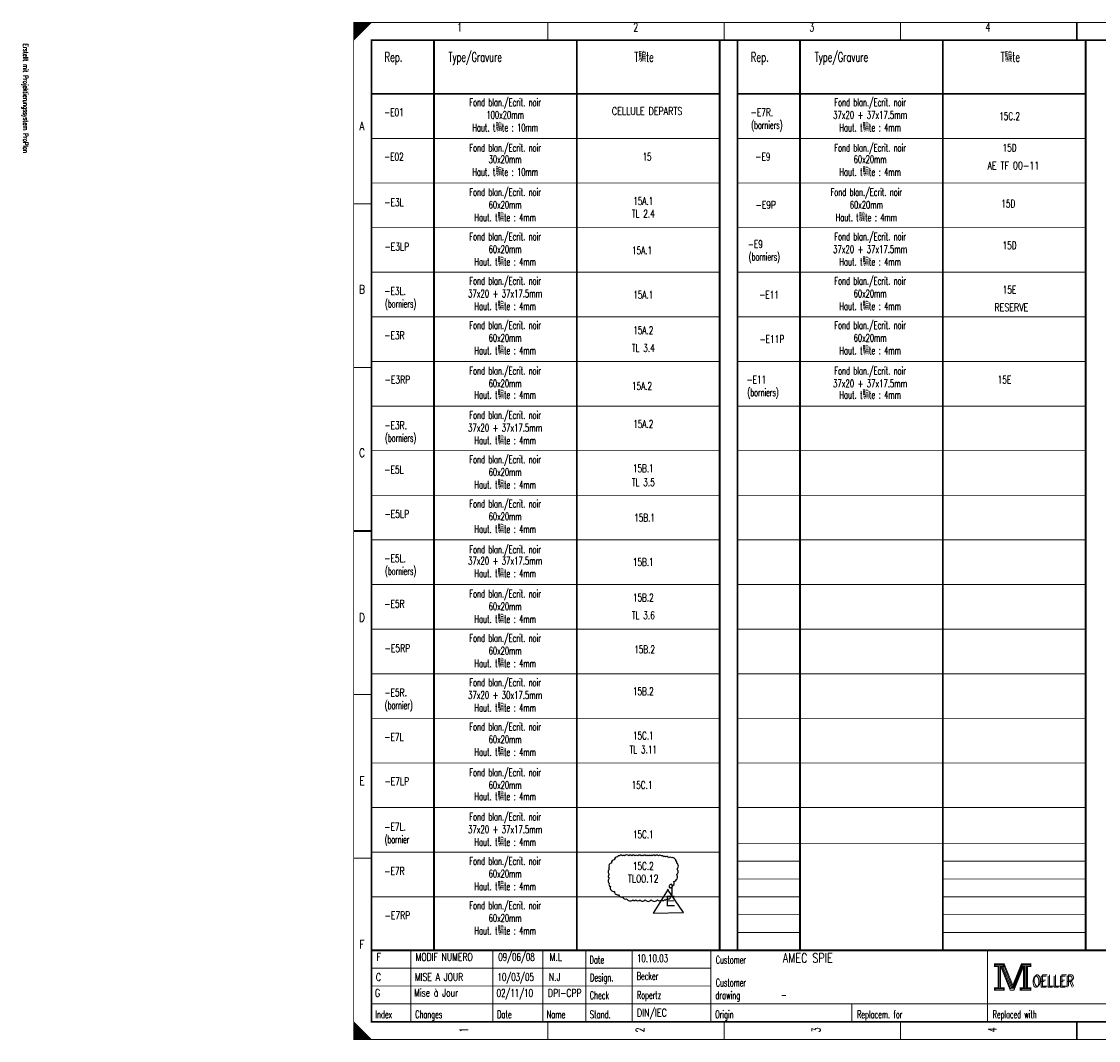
# Model space of a CAD drawing. Header units: centimetres. Extents: x 0 to 491, y -1040 to 69.
# Tile 50 of 181: x 91 to 121, y -680 to -651. Entities that reach past the tile are written whole.
import ezdxf
from ezdxf.enums import TextEntityAlignment as Align

# ---------------------------------------------------------------- set-up
doc = ezdxf.new("R2010")
doc.units = ezdxf.units.CM
doc.header["$MEASUREMENT"] = 0
doc.layers.get('0').update_dxf_attribs({"color": 9, "linetype": 'CONTINUOUS'})
doc.layers.add('TEXTE', color=3, linetype='CONTINUOUS')
doc.styles.get("Standard").update_dxf_attribs({"font": 'romans.shx', "bigfont": 'TXT.shx'})

msp = doc.modelspace()

# ---------------------------------------------------------------- linework, layer by layer
at = {"linetype": 'Continuous'}
for p, q in [((108.805, -675.781), (108.391, -676.455)), ((109.234, -676.44), (108.789, -675.781)), ((108.391, -676.455), (109.234, -676.44))]:
    msp.add_line(p, q, dxfattribs=at)
at = {"color": 0, "const_width": 0.025, "flags": 128}
for points in [[(100, -665.75), (100, -651.5), (140.5, -651.5), (140.5, -680), (100, -680), (100, -665.75)], [(100, -651.5), (100.5, -651.5), (100, -652), (100, -651.5)], [(100.025, -651.5), (100.025, -651.975), (100.05, -651.95), (100.05, -651.5), (100.075, -651.5), (100.075, -651.925), (100.1, -651.9), (100.1, -651.5), (100.125, -651.5), (100.125, -651.875), (100.15, -651.85), (100.15, -651.5), (100.175, -651.5), (100.175, -651.825), (100.2, -651.8)], [(100.2, -651.8), (100.2, -651.5), (100.225, -651.5), (100.225, -651.775), (100.25, -651.75), (100.25, -651.5), (100.275, -651.5), (100.275, -651.725), (100.3, -651.7), (100.3, -651.5), (100.325, -651.5), (100.325, -651.675), (100.35, -651.65), (100.35, -651.5), (100.375, -651.5)], [(100.375, -651.5), (100.375, -651.625), (100.4, -651.6), (100.4, -651.5), (100.425, -651.5), (100.425, -651.575), (100.45, -651.55), (100.45, -651.5), (100.475, -651.5), (100.475, -651.525)], [(117.95, -677.88), (117.95, -677.95), (118.05, -677.95), (118.05, -678.55), (117.95, -678.55), (117.95, -678.62), (118.22, -678.62), (118.22, -678.55), (118.12, -678.55), (118.12, -677.95), (118.22, -677.95), (118.22, -677.88), (117.95, -677.88)], [(118.07, -677.93), (118.07, -678.57), (118.1, -678.57), (118.1, -677.93)], [(118.12, -677.95), (118.39, -678.62), (118.49, -678.62), (118.76, -677.95)], [(118.18, -677.95), (118.42, -678.54), (118.46, -678.54)], [(118.22, -677.88), (118.46, -678.48), (118.7, -677.88)], [(118.22, -677.95), (118.44, -678.51), (118.47, -678.51)], [(118.46, -678.58), (118.49, -678.58), (118.74, -677.95)], [(118.46, -678.54), (118.48, -678.54), (118.72, -677.95)], [(118.76, -677.95), (118.76, -678.55), (118.66, -678.55), (118.66, -678.62), (118.71, -678.62)], [(118.7, -677.88), (118.7, -677.95), (118.8, -677.95), (118.8, -678.55), (118.7, -678.55), (118.7, -678.62), (118.97, -678.62), (118.97, -678.55), (118.87, -678.55), (118.87, -677.95), (118.97, -677.95), (118.97, -677.88), (118.7, -677.88)], [(118.78, -677.93), (118.78, -678.57), (118.83, -678.57), (118.83, -677.93), (118.85, -677.93), (118.85, -678.57)], [(100, -679.5), (100, -680), (100.5, -680), (100, -679.5), (100.025, -679.525), (100.025, -680), (100.05, -680), (100.05, -679.55), (100.075, -679.575), (100.075, -680), (100.1, -680), (100.1, -679.6), (100.125, -679.625), (100.125, -680), (100.15, -680)], [(100.15, -680), (100.15, -679.65), (100.175, -679.675), (100.175, -680), (100.2, -680), (100.2, -679.7), (100.225, -679.725), (100.225, -680), (100.25, -680), (100.25, -679.75), (100.275, -679.775), (100.275, -680), (100.3, -680), (100.3, -679.8), (100.325, -679.825)], [(100.325, -679.825), (100.325, -680), (100.35, -680), (100.35, -679.85), (100.375, -679.875), (100.375, -680), (100.4, -680), (100.4, -679.9), (100.425, -679.925), (100.425, -680), (100.45, -680), (100.45, -679.95), (100.475, -679.975)]]:
    msp.add_lwpolyline(points, dxfattribs=at)
at = {"color": 0, "flags": 128}
for points, const_width in [([(100, -651.5), (140.5, -651.5), (140.5, -680), (100, -680)], 0.025), ([(100.5, -652), (140, -652), (140, -679.5), (100.5, -679.5)], 0.05), ([(100.5, -652), (140, -652), (140, -679.5), (100.5, -679.5)], 0.025), ([(117.97, -677.9), (118.2, -677.9), (118.2, -677.93), (117.97, -677.93)], 0.025), ([(118.72, -677.9), (118.95, -677.9), (118.95, -677.93), (118.72, -677.93)], 0.025), ([(117.97, -678.57), (118.2, -678.57), (118.2, -678.6), (117.97, -678.6)], 0.025), ([(118.68, -678.57), (118.95, -678.57), (118.95, -678.6), (118.68, -678.6)], 0.025)]:
    msp.add_lwpolyline(points, close=True, dxfattribs=dict(at, const_width=const_width))
at = {"color": 0}
for points, const_width in [([(105.438, -651.5), (105.438, -652)], 0.025), ([(110.375, -651.5), (110.375, -652)], 0.025), ([(115.312, -651.5), (115.312, -652)], 0.025), ([(120.25, -652), (120.25, -651.5)], 0.05), ([(120.25, -651.5), (120.25, -652)], 0.025), ([(102.25, -652), (102.25, -677.5)], 0.05), ([(106.25, -652), (106.25, -677.5)], 0.05), ([(110.25, -652), (110.25, -677.5)], 0.05), ([(110.75, -652), (110.75, -677.5)], 0.05), ([(112.5, -652), (112.5, -677.5)], 0.05), ([(116.5, -652), (116.5, -677.5)], 0.05), ([(120.5, -652), (120.5, -677.5)], 0.05), ([(100.5, -653.5), (110.25, -653.5)], 0.05), ([(110.75, -653.5), (120.5, -653.5)], 0.05), ([(100.5, -654.75), (110.25, -654.75)], 0.025), ([(110.75, -654.75), (120.5, -654.75)], 0.025), ([(100.5, -656), (110.25, -656)], 0.025), ([(110.75, -656), (120.5, -656)], 0.025), ([(100, -656.583), (100.5, -656.583)], 0.025), ([(100.5, -657.25), (110.25, -657.25)], 0.025), ([(110.75, -657.25), (120.5, -657.25)], 0.025), ([(100.5, -658.5), (110.25, -658.5)], 0.025), ([(110.75, -658.5), (120.5, -658.5)], 0.025), ([(100.5, -659.75), (110.25, -659.75)], 0.025), ([(110.75, -659.75), (120.5, -659.75)], 0.025), ([(100.5, -661), (110.25, -661)], 0.025), ([(110.75, -661), (120.5, -661)], 0.025), ([(100, -661.167), (100.5, -661.167)], 0.025), ([(100.5, -662.25), (110.25, -662.25)], 0.025), ([(110.75, -662.25), (120.5, -662.25)], 0.025), ([(100.5, -663.5), (110.25, -663.5)], 0.025), ([(110.75, -663.5), (120.5, -663.5)], 0.025), ([(100.5, -664.75), (110.25, -664.75)], 0.025), ([(110.75, -664.75), (120.5, -664.75)], 0.025), ([(100.5, -665.75), (100, -665.75)], 0.05), ([(100, -665.75), (100.5, -665.75)], 0.025), ([(100.5, -666), (110.25, -666)], 0.025), ([(110.75, -666), (120.5, -666)], 0.025), ([(100.5, -667.25), (110.25, -667.25)], 0.025), ([(110.75, -667.25), (120.5, -667.25)], 0.025), ([(100.5, -668.5), (110.25, -668.5)], 0.025), ([(110.75, -668.5), (120.5, -668.5)], 0.025), ([(100.5, -669.75), (110.25, -669.75)], 0.025), ([(110.75, -669.75), (120.5, -669.75)], 0.025), ([(100, -670.333), (100.5, -670.333)], 0.025), ([(100.5, -671), (110.25, -671)], 0.025), ([(110.75, -671), (120.5, -671)], 0.025), ([(100.5, -672.25), (110.25, -672.25)], 0.025), ([(110.75, -672.25), (120.5, -672.25)], 0.025), ([(110.75, -672.25), (112.5, -672.25)], 0.025), ([(116.5, -672.25), (120.5, -672.25)], 0.025), ([(100.5, -673.5), (110.25, -673.5)], 0.025), ([(110.75, -673.5), (120.5, -673.5)], 0.025), ([(110.75, -674.5), (120.5, -674.5)], 0.025), ([(100, -674.917), (100.5, -674.917)], 0.025), ([(100.5, -674.75), (110.25, -674.75)], 0.025), ([(110.75, -675), (112.5, -675)], 0.025), ([(116.5, -675), (120.5, -675)], 0.025), ([(110.75, -675.5), (112.5, -675.5)], 0.025), ([(116.5, -675.5), (120.5, -675.5)], 0.025), ([(100.5, -676), (110.25, -676)], 0.025), ([(110.75, -676), (112.5, -676)], 0.025), ([(116.5, -676), (120.5, -676)], 0.025), ([(110.75, -676.5), (112.5, -676.5)], 0.025), ([(116.5, -676.5), (120.5, -676.5)], 0.025), ([(110.75, -677), (112.5, -677)], 0.025), ([(116.5, -677), (120.5, -677)], 0.025), ([(140, -677.5), (100.5, -677.5)], 0.05), ([(101.6, -679.5), (101.6, -677.5)], 0.025), ([(103.9, -679.5), (103.9, -677.5)], 0.025), ([(105.3, -679.5), (105.3, -677.5)], 0.025), ([(106.5, -677.5), (106.5, -679.5)], 0.025), ([(107.8, -677.5), (107.8, -679.5)], 0.025), ([(110, -677.5), (110, -679.5)], 0.025), ([(110.75, -677.5), (112.5, -677.5)], 0.025), ([(116.5, -677.5), (120.5, -677.5)], 0.025), ([(117.75, -677.5), (117.75, -679.5)], 0.025), ([(100.5, -678), (110, -678)], 0.025), ([(118.15, -677.95), (118.4, -678.58)], 0.025), ([(118.47, -678.51), (118.7, -677.94)], 0.025), ([(100.5, -678.5), (110, -678.5)], 0.025), ([(118.4, -678.58), (118.46, -678.58)], 0.025), ([(100.5, -679), (122, -679)], 0.025), ([(113.95, -679), (113.95, -679.5)], 0.025), ([(105.438, -680), (105.438, -679.5)], 0.025), ([(110.375, -680), (110.375, -679.5)], 0.025), ([(115.312, -680), (115.312, -679.5)], 0.025), ([(120.25, -679.5), (120.25, -680)], 0.05), ([(120.25, -680), (120.25, -679.5)], 0.025), ([(100.475, -680), (100.475, -679.975)], 0.025)]:
    msp.add_lwpolyline(points, dxfattribs=dict(at, const_width=const_width))
at = {"linetype": 'Continuous'}
msp.add_lwpolyline([(108.877, -675.74, 0.520567), (108.934, -675.683, 0.520567), (108.963, -675.569, 0.520567), (109.049, -675.369, 0.520567), (109.049, -675.226, 0.520567), (109.049, -675.054, 0.520567), (109.02, -674.997, 0.520567), (108.991, -674.94, 0.520567), (108.906, -674.911, 0.520567), (108.82, -674.911, 0.520567), (108.734, -674.883, 0.520567), (108.677, -674.883, 0.520567), (108.619, -674.854, 0.520567), (108.534, -674.854, 0.520567), (108.448, -674.854, 0.520567), (108.362, -674.854, 0.520567), (108.305, -674.854, 0.520567), (108.248, -674.854, 0.520567), (108.19, -674.854, 0.520567), (108.104, -674.854, 0.520567), (108.047, -674.854, 0.520567), (107.961, -674.854, 0.520567), (107.876, -674.854, 0.520567), (107.79, -674.854, 0.520567), (107.704, -674.854, 0.520567), (107.589, -674.854, 0.520567), (107.532, -674.854, 0.520567), (107.446, -674.854, 0.520567), (107.389, -674.883, 0.520567), (107.303, -674.968, 0.520567), (107.217, -675.054, 0.520567), (107.16, -675.169, 0.520567), (107.16, -675.226, 0.520567), (107.16, -675.369, 0.520567), (107.16, -675.483, 0.520567), (107.16, -675.626, 0.520567), (107.189, -675.712, 0.520567), (107.303, -675.855, 0.520567), (107.418, -675.94, 0.520567), (107.532, -675.998, 0.520567), (107.647, -676.055, 0.520567), (107.818, -676.083, 0.520567), (107.904, -676.083, 0.520567), (108.019, -676.083, 0.520567), (108.162, -676.083, 0.520567), (108.333, -676.083, 0.520567), (108.505, -676.083, 0.520567), (108.619, -676.083, 0.520567), (108.705, -676.083, 0.520567), (108.763, -676.055, 0.520567), (108.82, -676.055, 0.520567), (108.877, -675.998, 0.520567), (108.906, -675.94, 0.520567), (108.906, -675.883, 0.520567), (108.906, -675.826, 0.520567), (108.906, -675.769, 0.520567), (108.906, -675.712, 0.520567), (108.906, -675.655, 0.520567), (108.848, -675.683, 0.520567), (108.848, -675.74, 0.520567)], format="xyb", close=True, dxfattribs=at)

# ---------------------------------------------------------------- texts
at = {"color": 0}
for s, height, width, p in [('1', 0.238, 0.672, (102.965, -651.514)), ('2', 0.238, 0.672, (107.899, -651.514)), ('3', 0.238, 0.672, (112.832, -651.514)), ('4', 0.238, 0.672, (117.766, -651.514)), ('Fond blan./Ecrit. noir', 0.21431, 0.636364, (104.243, -653.63)), ('Fond blan./Ecrit. noir', 0.21431, 0.636364, (114.465, -653.63)), ('100x20mm', 0.2143, 0.645, (104.243, -653.984)), ('CELLULE DEPARTS', 0.21431, 0.755733, (108.218, -653.878)), ('37x20 + 37x17.5mm', 0.21431, 0.660706, (114.465, -653.984)), ('15C.2', 0.2143, 0.6944, (118.369, -654.02)), ('A', 0.238, 0.76, (100.233, -654.283)), ('Haut. t騙te : 10mm', 0.21431, 0.643556, (104.243, -654.339)), ('Haut. t騙te : 4mm', 0.21431, 0.641882, (114.465, -654.339)), ('Fond blan./Ecrit. noir', 0.21431, 0.636364, (104.243, -654.907)), ('Fond blan./Ecrit. noir', 0.21431, 0.636364, (114.465, -654.907)), ('15D', 0.2143, 0.701333, (118.369, -654.907)), ('30x20mm', 0.2143, 0.641143, (104.243, -655.227)), ('15', 0.2143, 0.672, (108.218, -655.156)), ('60x20mm', 0.2143, 0.641143, (114.465, -655.227)), ('Haut. t騙te : 10mm', 0.21431, 0.643556, (104.243, -655.582)), ('Haut. t騙te : 4mm', 0.21431, 0.641882, (114.465, -655.582)), ('AE TF 00-11', 0.21431, 0.756, (118.475, -655.404)), ('Fond blan./Ecrit. noir', 0.21431, 0.636364, (104.243, -656.149)), ('Fond blan./Ecrit. noir', 0.21431, 0.636364, (114.358, -656.149)), ('60x20mm', 0.2143, 0.641143, (104.243, -656.504)), ('15A.1', 0.2143, 0.6944, (108.112, -656.398)), ('60x20mm', 0.2143, 0.641143, (114.358, -656.504)), ('15D', 0.2143, 0.701333, (118.333, -656.469)), ('Haut. t騙te : 4mm', 0.21431, 0.641882, (104.243, -656.859)), ('TL 2.4', 0.2143, 0.709333, (108.112, -656.753)), ('Haut. t騙te : 4mm', 0.21431, 0.641882, (114.358, -656.859)), ('Fond blan./Ecrit. noir', 0.21431, 0.636364, (104.243, -657.392)), ('Fond blan./Ecrit. noir', 0.21431, 0.636364, (114.465, -657.392)), ('60x20mm', 0.2143, 0.641143, (104.243, -657.747)), ('15A.1', 0.2143, 0.6944, (108.076, -657.782)), ('37x20 + 37x17.5mm', 0.21431, 0.660706, (114.465, -657.747)), ('15D', 0.2143, 0.701333, (118.369, -657.64)), ('Haut. t騙te : 4mm', 0.21431, 0.641882, (104.243, -658.101)), ('Haut. t騙te : 4mm', 0.21431, 0.641882, (114.465, -658.101)), ('Fond blan./Ecrit. noir', 0.21431, 0.636364, (104.243, -658.634)), ('Fond blan./Ecrit. noir', 0.21431, 0.636364, (114.465, -658.634)), ('B', 0.238, 0.76, (100.233, -658.861)), ('37x20 + 37x17.5mm', 0.21431, 0.660706, (104.243, -658.989)), ('60x20mm', 0.2143, 0.641143, (114.465, -658.989)), ('15E', 0.2143, 0.701333, (118.369, -658.882)), ('15A.1', 0.2143, 0.6944, (108.112, -659.024)), ('Haut. t騙te : 4mm', 0.21431, 0.641882, (104.243, -659.344)), ('Haut. t騙te : 4mm', 0.21431, 0.641882, (114.465, -659.344)), ('RESERVE ', 0.2143, 0.752, (118.475, -659.379)), ('Fond blan./Ecrit. noir', 0.21431, 0.636364, (104.243, -659.876)), ('Fond blan./Ecrit. noir', 0.21431, 0.636364, (114.465, -659.876)), ('15A.2', 0.2143, 0.6944, (108.112, -660.018)), ('60x20mm', 0.2143, 0.641143, (104.243, -660.231)), ('60x20mm', 0.2143, 0.641143, (114.465, -660.231)), ('Haut. t騙te : 4mm', 0.21431, 0.641882, (104.243, -660.586)), ('TL 3.4', 0.2143, 0.709333, (108.112, -660.515)), ('Haut. t騙te : 4mm', 0.21431, 0.641882, (114.465, -660.586)), ('Fond blan./Ecrit. noir', 0.21431, 0.636364, (104.243, -661.154)), ('Fond blan./Ecrit. noir', 0.21431, 0.636364, (114.465, -661.154)), ('15E', 0.2143, 0.701333, (118.227, -661.402)), ('60x20mm', 0.2143, 0.641143, (104.243, -661.509)), ('15A.2', 0.2143, 0.6944, (108.076, -661.58)), ('37x20 + 37x17.5mm', 0.21431, 0.660706, (114.465, -661.509)), ('Haut. t騙te : 4mm', 0.21431, 0.641882, (104.243, -661.828)), ('Haut. t騙te : 4mm', 0.21431, 0.641882, (114.465, -661.828)), ('Fond blan./Ecrit. noir', 0.21431, 0.636364, (104.243, -662.396)), ('37x20 + 37x17.5mm', 0.21431, 0.660706, (104.243, -662.751)), ('15A.2', 0.2143, 0.6944, (108.112, -662.644)), ('Haut. t騙te : 4mm', 0.21431, 0.641882, (104.243, -663.106)), ('C', 0.238, 0.76, (100.233, -663.439)), ('Fond blan./Ecrit. noir', 0.21431, 0.636364, (104.243, -663.638)), ('60x20mm', 0.2143, 0.641143, (104.243, -663.993)), ('15B.1', 0.2143, 0.6944, (108.112, -663.887)), ('Haut. t騙te : 4mm', 0.21431, 0.641882, (104.243, -664.348)), ('TL 3.5', 0.2143, 0.709333, (108.112, -664.277)), ('Fond blan./Ecrit. noir', 0.21431, 0.636364, (104.243, -664.88)), ('60x20mm', 0.2143, 0.641143, (104.243, -665.235)), ('15B.1', 0.2143, 0.6944, (108.147, -665.271)), ('Haut. t騙te : 4mm', 0.21431, 0.641882, (104.243, -665.59)), ('Fond blan./Ecrit. noir', 0.21431, 0.636364, (104.243, -666.158)), ('37x20 + 37x17.5mm', 0.21431, 0.660706, (104.243, -666.478)), ('15B.1', 0.2143, 0.6944, (108.112, -666.513)), ('Haut. t騙te : 4mm', 0.21431, 0.641882, (104.243, -666.833)), ('Fond blan./Ecrit. noir', 0.21431, 0.636364, (104.243, -667.4)), ('15B.2', 0.2143, 0.6944, (108.112, -667.507)), ('60x20mm', 0.2143, 0.641143, (104.243, -667.755)), ('TL 3.6', 0.2143, 0.709333, (108.112, -668.004)), ('D', 0.238, 0.76, (100.233, -668.053)), ('Haut. t騙te : 4mm', 0.21431, 0.641882, (104.243, -668.11)), ('Fond blan./Ecrit. noir', 0.21431, 0.636364, (104.243, -668.643)), ('60x20mm', 0.2143, 0.641143, (104.243, -668.998)), ('15B.2', 0.2143, 0.6944, (108.147, -668.962)), ('Haut. t騙te : 4mm', 0.21431, 0.641882, (104.243, -669.352)), ('Fond blan./Ecrit. noir', 0.21431, 0.636364, (104.243, -669.885)), ('15B.2', 0.2143, 0.6944, (108.112, -670.133)), ('37x20 + 30x17.5mm', 0.21431, 0.660706, (104.243, -670.24)), ('Haut. t騙te : 4mm', 0.21431, 0.641882, (104.243, -670.595)), ('Fond blan./Ecrit. noir', 0.21431, 0.636364, (104.243, -671.127)), ('60x20mm', 0.2143, 0.641143, (104.243, -671.482)), ('15C.1', 0.2143, 0.6944, (108.112, -671.375)), ('Haut. t騙te : 4mm', 0.21431, 0.641882, (104.243, -671.837)), ('TL 3.11', 0.2143, 0.704, (108.112, -671.766)), ('Fond blan./Ecrit. noir', 0.21431, 0.636364, (104.243, -672.405)), ('E', 0.238, 0.76, (100.233, -672.632)), ('60x20mm', 0.2143, 0.641143, (104.243, -672.76)), ('15C.1', 0.2143, 0.6944, (108.076, -672.76)), ('Haut. t騙te : 4mm', 0.21431, 0.641882, (104.243, -673.079)), ('Fond blan./Ecrit. noir', 0.21431, 0.636364, (104.243, -673.647)), ('37x20 + 37x17.5mm', 0.21431, 0.660706, (104.243, -674.002)), ('Haut. t騙te : 4mm', 0.21431, 0.641882, (104.243, -674.357)), ('15C.1', 0.2143, 0.6944, (108.112, -674.144)), ('Fond blan./Ecrit. noir', 0.21431, 0.636364, (104.243, -674.889)), ('60x20mm', 0.2143, 0.641143, (104.243, -675.244)), ('15C.2', 0.2143, 0.6944, (108.112, -675.031)), ('Haut. t騙te : 4mm', 0.21431, 0.641882, (104.243, -675.599)), ('TL00.12', 0.2143, 0.76, (108.112, -675.386)), ('Fond blan./Ecrit. noir', 0.21431, 0.636364, (104.243, -676.131)), ('60x20mm', 0.2143, 0.641143, (104.243, -676.486)), ('Haut. t騙te : 4mm', 0.21431, 0.641882, (104.243, -676.841)), ('F', 0.238, 0.76, (100.233, -677.21))]:
    msp.add_text(s, height=height, dxfattribs=dict(at, width=width)).set_placement(p, align=Align.TOP_CENTER)
at = {"color": 0, "width": 0.622634}
msp.add_text('Erstellt mit Projektierungssystem ProPlan', height=0.14288, rotation=270, dxfattribs=at).set_placement((90.702, -652.094), align=Align.BOTTOM_LEFT)
at = {"color": 0}
for s, height, width, p in [('Rep.', 0.2619, 0.664, (100.863, -652.338)), ('Type/Gravure', 0.26194, 0.634667, (102.655, -652.338)), ('T騙te', 0.2619, 0.632, (107.861, -652.338)), ('Rep.', 0.2619, 0.664, (111.12, -652.338)), ('Type/Gravure', 0.26194, 0.634667, (112.912, -652.338)), ('T騙te', 0.2619, 0.632, (118.119, -652.338)), ('-E01', 0.2143, 0.7, (100.856, -653.913)), ('-E7R.', 0.2143, 0.7168, (111.118, -653.913)), ('(borniers)', 0.2143, 0.6192, (111.135, -654.268)), ('-E02', 0.2143, 0.7, (100.856, -655.156)), ('-E9', 0.2143, 0.709333, (111.25, -655.156)), ('-E3L', 0.2143, 0.722, (100.856, -656.433)), ('-E9P', 0.2143, 0.722, (111.256, -656.504)), ('-E3LP', 0.2143, 0.7296, (100.862, -657.676)), ('-E9', 0.2143, 0.709333, (111.037, -657.605)), ('(borniers)', 0.2143, 0.6192, (111.064, -657.96)), ('-E3L.', 0.2143, 0.7168, (100.858, -658.918)), ('(borniers)', 0.2143, 0.6192, (100.878, -659.273)), ('-E11', 0.2143, 0.7, (111.361, -659.024)), ('-E3R', 0.2143, 0.722, (100.858, -660.16)), ('-E11P', 0.2143, 0.712, (111.368, -660.267)), ('-E3RP', 0.2143, 0.7296, (100.864, -661.402)), ('-E11', 0.2143, 0.7, (111.006, -661.402)), ('(borniers)', 0.2143, 0.6192, (111.029, -661.757)), ('-E3R.', 0.2143, 0.7168, (100.861, -662.68)), ('(borniers)', 0.2143, 0.6192, (100.878, -663.035)), ('-E5L', 0.2143, 0.722, (100.856, -663.922)), ('-E5LP', 0.2143, 0.7296, (100.862, -665.164)), ('-E5L.', 0.2143, 0.7168, (100.858, -666.407)), ('(borniers)', 0.2143, 0.6192, (100.878, -666.762)), ('-E5R', 0.2143, 0.722, (100.858, -667.684)), ('-E5RP', 0.2143, 0.7296, (100.864, -668.927)), ('-E5R.', 0.2143, 0.7168, (100.861, -670.169)), ('(bornier)', 0.2143, 0.621333, (100.873, -670.524)), ('-E7L', 0.2143, 0.722, (100.856, -671.411)), ('-E7LP', 0.2143, 0.7296, (100.862, -672.653)), ('-E7L.', 0.2143, 0.7168, (100.858, -673.931)), ('(bornier', 0.2143, 0.612, (100.869, -674.286)), ('-E7R', 0.2143, 0.722, (100.858, -675.173)), ('-E7RP', 0.2143, 0.7296, (100.864, -676.415)), ('Date', 0.2143, 0.64, (106.605, -677.658)), ('Customer', 0.2143, 0.62, (110.14, -677.658)), ('Design.', 0.2143, 0.636571, (106.619, -678.154)), ('Customer', 0.2143, 0.62, (110.14, -678.296)), ('OELLER', 0.3096, 0.76, (118.996, -678.225)), ('OELLER', 0.3096, 0.76, (118.996, -678.225)), ('OELLER', 0.3096, 0.76, (119.032, -678.19)), ('Check', 0.2143, 0.632, (106.612, -678.651)), ('drawing', 0.2143, 0.6, (110.133, -678.651)), ('Index', 0.2143, 0.632, (100.609, -679.184)), ('Changes', 0.2143, 0.622857, (101.726, -679.184)), ('Date', 0.2143, 0.64, (104.015, -679.184)), ('Name', 0.2143, 0.64, (105.404, -679.184)), ('Stand.', 0.2143, 0.642667, (106.612, -679.184)), ('Origin', 0.2143, 0.626667, (110.127, -679.184)), ('Replacem. for', 0.21431, 0.627077, (114.097, -679.184)), ('Replaced with', 0.21431, 0.619692, (117.895, -679.184))]:
    msp.add_text(s, height=height, dxfattribs=dict(at, width=width)).set_placement(p, align=Align.TOP_LEFT)
for s, height, width, p in [('F', 0.214, 0.76, (100.64, -677.856)), ('MODIF NUMERO', 0.21431, 0.728, (101.736, -677.856)), ('09/06/08', 0.2143, 0.678, (104.049, -677.856)), ('M.L', 0.2143, 0.738667, (105.486, -677.856)), ('10.10.03', 0.2143, 0.678, (107.934, -677.892)), ('AMEC SPIE', 0.2619, 0.752889, (112.016, -677.923)), ('C', 0.214, 0.76, (100.621, -678.421)), ('MISE A JOUR', 0.21431, 0.728, (101.716, -678.421)), ('10/03/05', 0.2143, 0.678, (104.029, -678.421)), ('N.J', 0.2143, 0.738667, (105.467, -678.421)), ('Becker', 0.2143, 0.626667, (107.927, -678.389)), ('Ropertz', 0.2143, 0.622857, (107.932, -678.921)), ('-', 0.214, 0.696, (111.965, -678.921)), ('DIN/IEC', 0.2143, 0.750857, (107.935, -679.418))]:
    msp.add_text(s, height=height, dxfattribs=dict(at, width=width)).set_placement(p, align=Align.BOTTOM_LEFT)
at = {"color": 0, "width": 0.672}
for s, p in [('1', (102.965, -679.73)), ('2', (107.899, -679.73)), ('3', (112.832, -679.73)), ('4', (117.766, -679.73))]:
    msp.add_text(s, height=0.238, rotation=90, dxfattribs=at).set_placement(p, align=Align.TOP_CENTER)
at = {"linetype": 'Continuous', "insert": (108.728, -675.965), "char_height": 0.3, "width": 0.24542, "attachment_point": 1}
msp.add_mtext('{\\fArial|b0|i0|c0|p34;E}', dxfattribs=at)
at = {"layer": 'TEXTE'}
for s, height, width, p in [('G', 0.214, 0.76, (100.596, -678.866)), ('02/11/10', 0.2143, 0.678, (104.004, -678.866)), ('DPI-CPP', 0.2143, 0.738667, (105.441, -678.866))]:
    msp.add_text(s, height=height, dxfattribs=dict(at, width=width)).set_placement(p, align=Align.BOTTOM_LEFT)
at = {"layer": 'TEXTE', "width": 0.728}
msp.add_text('Mise à Jour', height=0.21431, dxfattribs=at).set_placement((101.691, -678.794))

doc.saveas('drawing.dxf')
